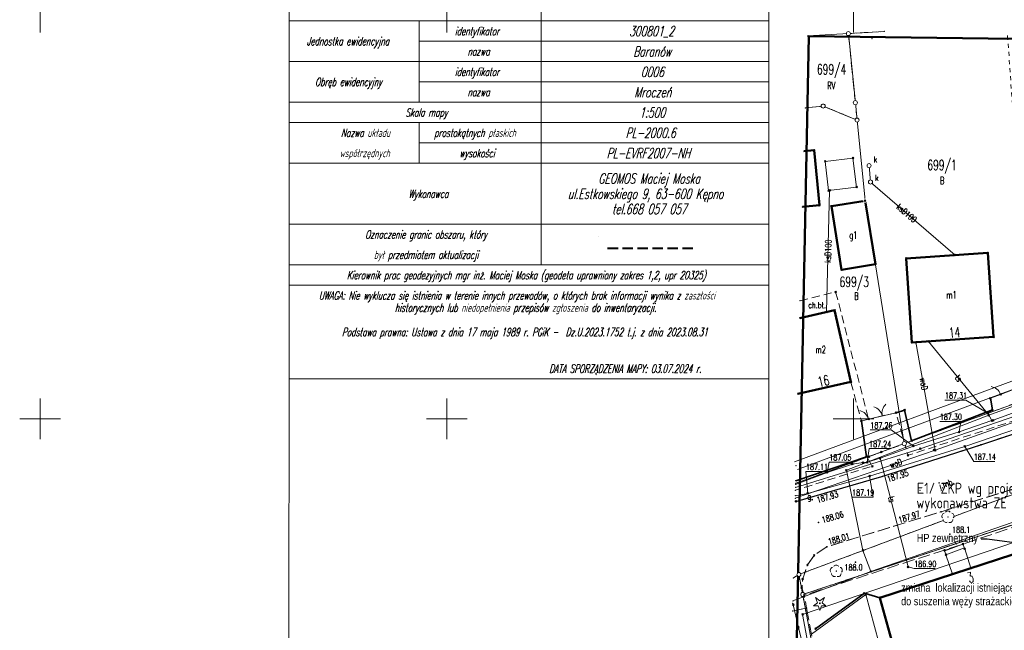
# Model space of a CAD drawing. Header units: metres. Extents: x 6498948 to 6499625, y 5676527 to 5676852.
# Tile 3 of 22: x 6498948 to 6499069, y 5676674 to 5676749. Entities that reach past the tile are written whole.
import ezdxf
from ezdxf import colors
from ezdxf.entities.mleader import LeaderData, LeaderLine
from ezdxf.enums import TextEntityAlignment as Align
from ezdxf.math import Vec2, Vec3

# ---------------------------------------------------------------- set-up
doc = ezdxf.new("R2010")
doc.units = ezdxf.units.M
for name, pattern in [('L_0_03', [1, 0.5, -0.5]), ('L_0_04', [1.5, 1, -0.5]), ('L_0_06', [2, 1.5, -0.5])]:
    doc.linetypes.add(name, pattern=pattern)
doc.layers.get('0').update_dxf_attribs({"linetype": 'CONTINUOUS', "lineweight": 18})
doc.layers.add('_IE_Opisy', color=32, linetype='CONTINUOUS')
doc.layers.add('A-OPIS', color=3, linetype='CONTINUOUS', lineweight=20)
doc.layers.add('Z-WTÓRNIK', color=7, linetype='CONTINUOUS', lineweight=18, true_color=0x7f868a)
doc.styles.add('ISOCPEUR', font='isocpeur.ttf')
doc.styles.add('OPISY_1_100_1.5', font='arial.ttf', dxfattribs={"width": 0.8, "height": 0.15})
doc.styles.get("Standard").update_dxf_attribs({"font": 'simplex.shx'})
doc.linetypes.add('L_0_15_SHX', pattern='A,0,-0.375,-0.75,-0.75,-0.75,-0.75,-0.75,[1,Mroczeń dz. 705_4 dcp.shx,S=0.05,R=0,X=0,Y=0],-0.75,-0.75,-0.75,-0.75,-0.375', length=7.5)

# ---------------------------------------------------------------- blocks, each defined once
blk = doc.blocks.new('L_0_02_1')
at = {"color": 0}
blk.add_point((0, 0), dxfattribs=at)
blk = doc.blocks.new('L_0_02_2')
at = {"color": 0}
blk.add_point((0, 0), dxfattribs=at)
blk = doc.blocks.new('L_2_20_3')
at = {"color": 0, "linetype": 'Continuous', "lineweight": 13}
for centre, start, end in [((-3, 0), 299.9816, 0), ((3, 0), 180, 240.0184)]:
    blk.add_arc(centre, 3, start, end, dxfattribs=at)
blk = doc.blocks.new('L_2_56_1')
at = {"color": 0, "linetype": 'Continuous', "lineweight": 13}
blk.add_arc((3, 0), 3, 180, 240.0184, dxfattribs=at)
blk = doc.blocks.new('GEPPGD_S')
at = {"color": 0, "linetype": 'Continuous', "lineweight": 18}
blk.add_wipeout([(0, -0.5), (0.25, -0.43), (0.43, -0.25), (0.5, 0), (0.43, 0.25), (0.25, 0.43), (0, 0.5), (-0.25, 0.43), (-0.43, 0.25), (-0.5, 0), (-0.43, -0.25), (-0.25, -0.43)], dxfattribs=at)
blk.add_circle((0, 0), 0.5, dxfattribs=at)
blk = doc.blocks.new('GEPPGD_N')
at = {"color": 0, "linetype": 'Continuous', "lineweight": 13}
blk.add_wipeout([(0, -0.5), (0.25, -0.43), (0.43, -0.25), (0.5, 0), (0.43, 0.25), (0.25, 0.43), (0, 0.5), (-0.25, 0.43), (-0.43, 0.25), (-0.5, 0), (-0.43, -0.25), (-0.25, -0.43)], dxfattribs=at)
at = {"linetype": 'Continuous', "lineweight": 13}
blk.add_hatch(color=0, dxfattribs=at).paths.add_polyline_path([(0, -0.1, 1), (0, 0.1, 1)])
at = {"color": 0, "linetype": 'Continuous', "lineweight": 13}
blk.add_circle((0, 0), 0.1, dxfattribs=at)
blk = doc.blocks.new('GSPPRB')
at = {"color": 0, "linetype": 'Continuous', "lineweight": 13, "flags": 128}
for points in [[(-0.2, 0.2), (0.2, -0.2)], [(0.2, 0.2), (-0.2, -0.2)]]:
    blk.add_lwpolyline(points, dxfattribs=at)
blk = doc.blocks.new('GSPRDI')
at = {"color": 0, "linetype": 'Continuous', "lineweight": 13}
blk.add_wipeout([(0, -1.7), (-0.4, -0.6), (-1.6, -0.6), (-0.6, 0.1), (-1.1, 1.4), (0, 0.6), (1.1, 1.4), (0.6, 0.1), (1.5, -0.6), (0.4, -0.6), (0, -1.8)], dxfattribs=at)
at = {"linetype": 'Continuous', "lineweight": 13}
blk.add_hatch(color=0, dxfattribs=at).paths.add_polyline_path([(0, -0.1, 1), (0, 0.1, 1)])
at = {"color": 0, "linetype": 'Continuous', "lineweight": 13, "flags": 128}
blk.add_lwpolyline([(0, -1.7), (-0.4, -0.6), (-1.6, -0.6), (-0.6, 0.1), (-1.1, 1.4), (0, 0.6), (1.1, 1.4), (0.6, 0.1), (1.5, -0.6), (0.4, -0.6), (0, -1.8)], close=True, dxfattribs=at)
at = {"color": 0, "linetype": 'Continuous', "lineweight": 13}
blk.add_circle((0, 0), 0.1, dxfattribs=at)
blk = doc.blocks.new('GSPRDL')
at = {"color": 0, "linetype": 'Continuous', "lineweight": 13}
blk.add_wipeout([(0, -1.54), (0.77, -1.33), (1.33, -0.77), (1.54, 0), (1.33, 0.77), (0.77, 1.33), (0, 1.54), (-0.77, 1.33), (-1.33, 0.77), (-1.54, 0), (-1.33, -0.77), (-0.77, -1.33)], dxfattribs=at)
at = {"linetype": 'Continuous', "lineweight": 18}
blk.add_hatch(color=0, dxfattribs=at).paths.add_polyline_path([(0, -0.07, 1), (0, 0.07, 1)])
at = {"color": 0, "linetype": 'Continuous', "lineweight": 18}
blk.add_circle((0, 0), 0.0721, dxfattribs=at)
for centre, radius, start, end in [((-0.8, 0.24), 0.7, 101.6336, 222.6141), ((-0.02, 0.82), 0.68, 29.5388, 149.6209), ((0.78, 0.24), 0.7, 318.5035, 78.3664), ((-0.46, -0.64), 0.7, 175.1009, 291.5014), ((0.46, -0.66), 0.7, 249.444, 4.8991)]:
    blk.add_arc(centre, radius, start, end, dxfattribs=at)
blk = doc.blocks.new('GSPWPN')
at = {"linetype": 'Continuous', "lineweight": 13}
blk.add_hatch(color=0, dxfattribs=at).paths.add_polyline_path([(0, -0.09, 1), (0, 0.09, 1)])
at = {"color": 0, "linetype": 'Continuous', "lineweight": 13}
blk.add_circle((0, 0), 0.0906, dxfattribs=at)
blk = doc.blocks.new('GSPWPS')
at = {"linetype": 'Continuous', "lineweight": 13}
blk.add_hatch(color=0, dxfattribs=at).paths.add_polyline_path([(0, -0.09, 1), (0, 0.09, 1)])
at = {"color": 0, "linetype": 'Continuous', "lineweight": 13}
blk.add_circle((0, 0), 0.0906, dxfattribs=at)
blk = doc.blocks.new('GUPKSD')
at = {"color": 0, "linetype": 'Continuous', "lineweight": 18}
blk.add_wipeout([(0, -0.5), (0.25, -0.43), (0.43, -0.25), (0.5, 0), (0.43, 0.25), (0.25, 0.43), (0, 0.5), (-0.25, 0.43), (-0.43, 0.25), (-0.5, 0), (-0.43, -0.25), (-0.25, -0.43)], dxfattribs=at)
blk.add_circle((0, 0), 0.5, dxfattribs=at)
blk = doc.blocks.new('GUPPRZ_G')
at = {"linetype": 'Continuous', "lineweight": 13}
blk.add_hatch(color=0, dxfattribs=at).paths.add_polyline_path([(0, -0.09, 1), (0, 0.09, 1)])
at = {"color": 0, "linetype": 'Continuous', "lineweight": 13}
blk.add_circle((0, 0), 0.0906, dxfattribs=at)
blk = doc.blocks.new('GUPPRZ_T')
at = {"linetype": 'Continuous', "lineweight": 13}
blk.add_hatch(color=0, dxfattribs=at).paths.add_polyline_path([(0, -0.09, 1), (0, 0.09, 1)])
at = {"color": 0, "linetype": 'Continuous', "lineweight": 13}
blk.add_circle((0, 0), 0.0906, dxfattribs=at)
blk = doc.blocks.new('GUPPRZ')
at = {"linetype": 'Continuous', "lineweight": 13}
blk.add_hatch(color=0, dxfattribs=at).paths.add_polyline_path([(0, -0.12, 1), (0, 0.12, 1)])
at = {"color": 0, "linetype": 'Continuous', "lineweight": 13}
blk.add_circle((0, 0), 0.124, dxfattribs=at)
blk = doc.blocks.new('_None')

msp = doc.modelspace()

# ---------------------------------------------------------------- linework, layer by layer
at = {"layer": 'Z-WTÓRNIK', "linetype": 'CONTINUOUS', "lineweight": 18}
for p, q in [((6499049.37, 5676747.38), (6499044.38, 5676747.1)), ((6499049.37, 5676747.38), (6499053.8, 5676747.64)), ((6499050.22, 5676738.88), (6499049.37, 5676747.38)), ((6499046.26, 5676738.47), (6499044.06, 5676738.24)), ((6499046.26, 5676738.47), (6499050.43, 5676736.74)), ((6499050.43, 5676736.74), (6499050.22, 5676738.88)), ((6499050.43, 5676736.74), (6499051.42, 5676726.84)), ((6499056.24, 5676696.96), (6499051.42, 5676726.84)), ((6499072.02, 5676704.54), (6499068.08, 5676703.02)), ((6499056.24, 5676696.96), (6499071.97, 5676702.69)), ((6499055.22, 5676700.77), (6499051.84, 5676699.99)), ((6499043.28, 5676680.87), (6499090.3, 5676698.47)), ((6499056.24, 5676696.96), (6499042.88, 5676692.08)), ((6499074.42, 5676688.6), (6499043.75, 5676678.41)), ((6499043.28, 5676680.87), (6499042.61, 5676680.46)), ((6499043.75, 5676678.41), (6499043.28, 5676680.87)), ((6499049.89, 5676646.16), (6499043.75, 5676678.41))]:
    msp.add_line(p, q, dxfattribs=at)
at = {"layer": 'Z-WTÓRNIK', "lineweight": 18}
for p, q in [((6499042.76, 5676694.72), (6499072.45, 5676705.77)), ((6499043.11, 5676693.78), (6499072.79, 5676704.83))]:
    msp.add_line(p, q, dxfattribs=at)
at = {"layer": 'Z-WTÓRNIK', "linetype": 'L_0_15_SHX', "lineweight": 35}
for p, q in [((6499066.82, 5676702.54), (6499067.06, 5676701.1)), ((6499056.27, 5676701.09), (6499055.22, 5676700.77)), ((6499057.14, 5676697.32), (6499056.27, 5676701.09)), ((6499067.06, 5676701.1), (6499057.14, 5676697.32)), ((6499050.96, 5676699.73), (6499051.6, 5676695.36)), ((6499051.6, 5676695.36), (6499042.89, 5676692.41)), ((6499051.34, 5676678.56), (6499045.32, 5676674.2)), ((6499053.22, 5676678.02), (6499051.34, 5676678.56))]:
    msp.add_line(p, q, dxfattribs=at)
at = {"layer": 'Z-WTÓRNIK', "linetype": 'CONTINUOUS', "lineweight": 35}
for p, q in [((6499066.82, 5676702.54), (6499067.06, 5676701.1)), ((6499056.27, 5676701.09), (6499055.22, 5676700.77)), ((6499057.14, 5676697.32), (6499056.27, 5676701.09)), ((6499067.06, 5676701.1), (6499057.14, 5676697.32)), ((6499050.96, 5676699.73), (6499051.6, 5676695.36)), ((6499051.6, 5676695.36), (6499042.89, 5676692.41)), ((6499051.34, 5676678.56), (6499045.32, 5676674.2)), ((6499053.22, 5676678.02), (6499051.34, 5676678.56))]:
    msp.add_line(p, q, dxfattribs=at)
at = {"layer": 'Z-WTÓRNIK', "linetype": 'Continuous', "lineweight": 18, "flags": 128}
for points in [[(6498980.59, 5676620.93), (6498980.61, 5676758.42)], [(6499039.59, 5676758.43), (6499039.59, 5676620.93)], [(6499011.59, 5676753.93), (6499011.59, 5676718.93)], [(6498950, 5676747.5), (6498950, 5676752.5)], [(6499050, 5676747.5), (6499050, 5676752.5)], [(6498980.59, 5676748.93), (6499039.59, 5676748.93)], [(6498996.59, 5676748.93), (6498996.59, 5676738.93)], [(6498996.59, 5676746.43), (6499039.59, 5676746.43)], [(6499042.87, 5676691.59), (6499058.2, 5676696.34), (6499071.12, 5676700.78), (6499071.95, 5676700.91), (6499089.81, 5676709.14), (6499091.28, 5676709.82), (6499106.44, 5676714.08), (6499120.97, 5676719.54), (6499136.21, 5676725.28), (6499169.98, 5676738.14), (6499189.87, 5676745.69)], [(6498980.59, 5676743.93), (6499039.59, 5676743.93)], [(6498996.59, 5676741.43), (6499039.59, 5676741.43)], [(6498980.59, 5676738.93), (6499039.59, 5676738.93)], [(6498980.59, 5676736.43), (6499039.59, 5676736.43)], [(6498996.59, 5676736.43), (6498996.59, 5676731.43)], [(6498996.59, 5676733.93), (6499039.59, 5676733.93)], [(6498980.59, 5676731.43), (6499039.59, 5676731.43)], [(6499062.51, 5676720.14), (6499052.08, 5676729.13), (6499051.91, 5676731.14)], [(6499046.68, 5676713.15), (6499047.05, 5676728.09)], [(6499052.14, 5676681.24), (6499075.53, 5676689.35), (6499085.94, 5676690.84), (6499101.13, 5676696.42), (6499129.86, 5676707.52), (6499145.71, 5676712.52), (6499164.8, 5676718.55), (6499184.3, 5676725.89), (6499193.01, 5676728.91)], [(6498980.59, 5676723.93), (6499039.59, 5676723.93)], [(6499018.59, 5676722.43), (6499018.59, 5676722.43)], [(6499042.54, 5676677.63), (6499052.14, 5676681.24), (6499051.15, 5676683.84), (6499049.13, 5676693.7), (6499066.61, 5676700.46), (6499089.88, 5676708.93), (6499122.05, 5676720.94)], [(6498980.59, 5676718.93), (6499039.59, 5676718.93)], [(6498980.59, 5676716.43), (6499039.59, 5676716.43)], [(6499060.05, 5676696.15), (6499057.65, 5676709.43)], [(6499066.61, 5676700.46), (6499059.23, 5676709.54)], [(6498980.59, 5676704.93), (6499039.59, 5676704.93)], [(6499080.91, 5676704.83), (6499067.17, 5676699.84), (6499067, 5676699.79), (6499062.98, 5676698.41), (6499057.35, 5676696.67), (6499053.26, 5676695.17), (6499051.68, 5676694.67), (6499051.17, 5676694.63), (6499049.86, 5676694.45), (6499046.75, 5676693.42), (6499042.88, 5676691.94)], [(6499068.08, 5676703.02), (6499066.82, 5676702.54)], [(6498950, 5676697.5), (6498950, 5676702.5)], [(6499042.84, 5676690.25), (6499060.05, 5676696.15), (6499076.95, 5676702.2)], [(6499050, 5676697.5), (6499050, 5676702.5)], [(6499066.52, 5676700.72), (6499067, 5676699.79)], [(6498947.5, 5676700), (6498952.5, 5676700)], [(6499047.5, 5676700), (6499052.5, 5676700)], [(6499051.84, 5676699.99), (6499050.96, 5676699.73)], [(6499056.71, 5676681.8), (6499053.26, 5676695.17)], [(6499046.79, 5676693.54), (6499044.15, 5676693.54), (6499044.37, 5676690.84)], [(6499050.93, 5676637.52), (6499043.73, 5676675.97), (6499080.23, 5676688.4)], [(6499063.45, 5676684.62), (6499061.2, 5676683.78)], [(6499063.62, 5676684.15), (6499061.35, 5676683.3)]]:
    msp.add_lwpolyline(points, dxfattribs=at)
at = {"layer": 'Z-WTÓRNIK', "linetype": 'Continuous', "lineweight": 13, "flags": 128}
for points in [[(6498950, 5676747.5), (6498950, 5676752.5)], [(6499000, 5676747.5), (6499000, 5676752.5)], [(6499050, 5676747.5), (6499050, 5676752.5)], [(6499192.15, 5676745.65), (6499191.95, 5676745.57), (6499179.3, 5676740.57), (6499171.74, 5676737.85), (6499170.17, 5676737.27), (6499168.1, 5676736.42), (6499161.03, 5676733.79), (6499158.09, 5676732.52), (6499155.88, 5676731.44), (6499140.7, 5676725.44), (6499129.71, 5676721.16), (6499122.42, 5676718.61), (6499121.75, 5676718.23), (6499118.18, 5676716.81), (6499107.84, 5676712.85), (6499095.6, 5676708.22), (6499085.21, 5676704.27), (6499074.11, 5676700.19), (6499063.67, 5676696.63), (6499051.98, 5676692.98), (6499044.37, 5676690.84), (6499042.84, 5676690.56)], [(6498950, 5676697.5), (6498950, 5676702.5)], [(6499000, 5676697.5), (6499000, 5676702.5)], [(6499050, 5676697.5), (6499050, 5676702.5)], [(6499061.24, 5676702.31), (6499063.81, 5676702.31), (6499066.52, 5676700.72)], [(6498947.5, 5676700), (6498952.5, 5676700)], [(6498997.5, 5676700), (6499002.5, 5676700)], [(6499047.5, 5676700), (6499052.5, 5676700)], [(6499060.6, 5676699.69), (6499063.17, 5676699.69), (6499062.98, 5676698.41)], [(6499067.35, 5676694.77), (6499064.78, 5676694.77), (6499063.67, 5676696.63)], [(6499054.49, 5676696.35), (6499051.91, 5676696.35), (6499051.68, 5676694.67)], [(6499049.59, 5676694.7), (6499047.01, 5676694.7), (6499046.75, 5676693.42)], [(6499049.82, 5676690.38), (6499052.4, 5676690.38), (6499051.98, 5676692.98)], [(6499060.03, 5676681.61), (6499057.45, 5676681.61), (6499056.71, 5676681.8)], [(6499046.37, 5676659.6), (6499045.99, 5676662.08), (6499045.39, 5676664.98), (6499044.71, 5676668.02), (6499044.05, 5676671.03), (6499043.22, 5676674.37), (6499042.59, 5676677.16), (6499042.53, 5676677.32)]]:
    msp.add_lwpolyline(points, dxfattribs=at)
at = {"layer": 'Z-WTÓRNIK', "linetype": 'L_0_03', "lineweight": 18, "flags": 128}
for points in [[(6499042.88, 5676692.08), (6499056.24, 5676696.96), (6499071.97, 5676702.69), (6499068.92, 5676747.44)], [(6499053.8, 5676747.64), (6499049.37, 5676747.38), (6499050.22, 5676738.88), (6499050.43, 5676736.74), (6499046.26, 5676738.47), (6499044.06, 5676738.24)], [(6499053.8, 5676747.64), (6499049.37, 5676747.38), (6499050.22, 5676738.88), (6499050.43, 5676736.74), (6499046.26, 5676738.47), (6499044.06, 5676738.24)], [(6499186.42, 5676745.75), (6499174.76, 5676741.26), (6499154.18, 5676733.67), (6499127.45, 5676723.49), (6499111.61, 5676717.46), (6499104.41, 5676714.73), (6499093.77, 5676710.67), (6499088.25, 5676708.57), (6499071.97, 5676702.69), (6499056.24, 5676696.96), (6499042.88, 5676692.08)], [(6499042.61, 5676680.46), (6499043.28, 5676680.87), (6499090.3, 5676698.47), (6499193.04, 5676737.01)], [(6499073.47, 5676637.71), (6499081.31, 5676654.93), (6499083.94, 5676655.92), (6499144.34, 5676678.57), (6499145.54, 5676683.88), (6499145.88, 5676685.41), (6499148.3, 5676696.16), (6499125.96, 5676708.14), (6499091.45, 5676695.22), (6499074.42, 5676688.6), (6499043.75, 5676678.41), (6499049.89, 5676646.16)], [(6499049.89, 5676646.16), (6499043.75, 5676678.41), (6499043.28, 5676680.87), (6499042.61, 5676680.46)]]:
    msp.add_lwpolyline(points, dxfattribs=at)
at = {"layer": 'Z-WTÓRNIK', "linetype": 'L_0_06', "lineweight": 18, "flags": 128}
for points in [[(6499053.8, 5676747.64), (6499049.37, 5676747.38), (6499050.22, 5676738.88), (6499050.43, 5676736.74), (6499046.26, 5676738.47), (6499044.06, 5676738.24)], [(6499042.83, 5676689.85), (6499042.91, 5676689.86), (6499053.49, 5676692.91), (6499065.65, 5676696.83), (6499077.67, 5676700.85), (6499083.7, 5676702.9), (6499101.02, 5676709.66), (6499117.16, 5676715.9), (6499129.34, 5676720.4), (6499141.59, 5676724.96), (6499152.63, 5676729.36), (6499164.16, 5676733.79), (6499176.03, 5676738.3), (6499192.72, 5676744.41), (6499193.06, 5676744.54)], [(6499193.04, 5676738.34), (6499177.95, 5676732.71), (6499165.38, 5676727.93), (6499153.19, 5676723.23), (6499143.49, 5676719.48), (6499127.71, 5676713.48), (6499118.25, 5676709.93), (6499105.99, 5676705.21), (6499095.03, 5676701.08), (6499085.62, 5676697.46), (6499072.26, 5676692.23), (6499060.76, 5676688.59), (6499046.7, 5676684.27), (6499045.16, 5676683.22), (6499044.34, 5676682.06), (6499043.75, 5676680.33), (6499043.64, 5676679.25), (6499043.94, 5676678.33), (6499044.23, 5676676.75), (6499042.51, 5676676.38)], [(6499074.58, 5676688.34), (6499063.45, 5676684.62), (6499043.94, 5676678.33), (6499043.64, 5676679.25), (6499043.75, 5676680.33), (6499044.34, 5676682.06), (6499045.16, 5676683.22), (6499046.7, 5676684.27), (6499060.76, 5676688.59), (6499072.26, 5676692.23), (6499085.62, 5676697.46), (6499084.56, 5676696.51), (6499084.83, 5676691.32), (6499129.74, 5676708.29), (6499127.71, 5676713.48), (6499143.49, 5676719.48), (6499143.68, 5676719.03), (6499145.16, 5676715.27), (6499150.07, 5676717.07), (6499150.26, 5676716.59), (6499152.3, 5676717.28), (6499154.24, 5676715.98), (6499178.31, 5676724.92), (6499180.29, 5676728.2), (6499193.02, 5676732.96)], [(6499073.47, 5676637.71), (6499081.31, 5676654.93), (6499083.94, 5676655.92), (6499144.34, 5676678.57), (6499145.54, 5676683.88), (6499145.88, 5676685.41), (6499148.3, 5676696.16), (6499125.96, 5676708.14), (6499091.45, 5676695.22), (6499074.42, 5676688.6), (6499043.75, 5676678.41), (6499049.89, 5676646.16)], [(6499044.17, 5676644.56), (6499049.92, 5676645.58), (6499044.23, 5676676.75), (6499042.51, 5676676.38)]]:
    msp.add_lwpolyline(points, dxfattribs=at)
at = {"layer": 'Z-WTÓRNIK', "lineweight": 50, "flags": 128}
msp.add_lwpolyline([(6499191.09, 5676639.49), (6499042.34, 5676638.03), (6499044.49, 5676747.05), (6499192.46, 5676745.14)], close=True, dxfattribs=at)
at = {"layer": 'Z-WTÓRNIK', "linetype": 'L_0_04', "lineweight": 18, "flags": 128}
for points in [[(6499191.14, 5676745.67), (6499175.35, 5676739.7), (6499174.5, 5676741.32), (6499170.36, 5676739.78), (6499169.96, 5676737.67), (6499163.31, 5676735.13), (6499161.78, 5676736.58), (6499160.12, 5676735.91), (6499160.1, 5676733.88), (6499145.91, 5676728.46), (6499145.13, 5676730.42), (6499143.58, 5676729.85), (6499144.35, 5676727.88), (6499128.33, 5676721.76), (6499126.97, 5676723.69), (6499122.76, 5676722.05), (6499122.88, 5676719.69), (6499112.93, 5676715.89), (6499112.17, 5676717.99), (6499107.8, 5676716.36), (6499108.55, 5676714.21), (6499094.1, 5676708.7), (6499093.24, 5676710.92), (6499091.67, 5676710.34), (6499092.48, 5676708.08), (6499080.29, 5676703.44), (6499079.25, 5676705.67), (6499072.14, 5676703.08), (6499072.99, 5676700.84), (6499056.7, 5676695.53), (6499055.22, 5676700.77), (6499051.84, 5676699.99), (6499050.96, 5676699.73), (6499051.6, 5676695.36), (6499052.3, 5676694.18), (6499042.86, 5676691.24)], [(6499042.83, 5676689.85), (6499042.91, 5676689.86), (6499053.49, 5676692.91), (6499065.65, 5676696.83), (6499077.67, 5676700.85), (6499083.7, 5676702.9), (6499101.02, 5676709.66), (6499117.16, 5676715.9), (6499129.34, 5676720.4), (6499141.59, 5676724.96), (6499152.63, 5676729.36), (6499164.16, 5676733.79), (6499176.03, 5676738.3), (6499192.72, 5676744.41), (6499193.06, 5676744.54)], [(6499043.38, 5676712.4), (6499047.67, 5676713.37), (6499049.67, 5676704.55), (6499050.96, 5676699.73), (6499051.84, 5676699.99), (6499047.8, 5676715.62), (6499043.43, 5676714.52)]]:
    msp.add_lwpolyline(points, dxfattribs=at)
at = {"layer": 'Z-WTÓRNIK', "linetype": 'Continuous', "lineweight": 25, "flags": 128}
msp.add_lwpolyline([(6499042.83, 5676689.85), (6499042.91, 5676689.86), (6499053.49, 5676692.91), (6499065.65, 5676696.83), (6499077.67, 5676700.85), (6499083.7, 5676702.9), (6499101.02, 5676709.66), (6499117.16, 5676715.9), (6499129.34, 5676720.4), (6499141.59, 5676724.96), (6499152.63, 5676729.36), (6499164.16, 5676733.79), (6499176.03, 5676738.3), (6499192.72, 5676744.41), (6499193.06, 5676744.54)], dxfattribs=at)
at = {"layer": 'Z-WTÓRNIK', "linetype": 'Continuous', "lineweight": 50, "flags": 128}
for points in [[(6499043.89, 5676732.92), (6499045.14, 5676733.04), (6499045.8, 5676726.27), (6499043.72, 5676726.07)], [(6499043.38, 5676712.4), (6499047.67, 5676713.37), (6499049.67, 5676704.55)], [(6499049.67, 5676704.55), (6499043.15, 5676703.07)], [(6499054.88, 5676672.1), (6499053.22, 5676678.02), (6499074.97, 5676685.1), (6499081.31, 5676654.93), (6499073.47, 5676637.71)]]:
    msp.add_lwpolyline(points, dxfattribs=at)
at = {"layer": 'Z-WTÓRNIK', "linetype": 'Continuous', "lineweight": 18, "flags": 128}
for points in [[(6499046.51, 5676731.66), (6499049.93, 5676732.08), (6499050.38, 5676728.51), (6499046.93, 5676728.07)], [(6499061.18, 5676683.83), (6499063.45, 5676684.62), (6499063.67, 5676684.03), (6499064.43, 5676681.67), (6499062.15, 5676680.93), (6499061.35, 5676683.31)]]:
    msp.add_lwpolyline(points, close=True, dxfattribs=at)
at = {"layer": 'Z-WTÓRNIK', "linetype": 'Continuous', "lineweight": 50, "flags": 128}
for points in [[(6499052.68, 5676719.03), (6499048.53, 5676718.35), (6499047.27, 5676726.16), (6499051.42, 5676726.82)], [(6499067.21, 5676710.09), (6499057.18, 5676709.4), (6499056.48, 5676719.73), (6499066.5, 5676720.42)]]:
    msp.add_lwpolyline(points, close=True, dxfattribs=at)
at = {"layer": 'Z-WTÓRNIK', "linetype": 'L_0_03', "lineweight": 18, "flags": 128}
msp.add_lwpolyline([(6499043.75, 5676678.41), (6499043.28, 5676680.87), (6499090.3, 5676698.47), (6499091.45, 5676695.22), (6499074.42, 5676688.6)], close=True, dxfattribs=at)
at = {"layer": 'Z-WTÓRNIK', "lineweight": 18, "flags": 128}
msp.add_lwpolyline([(6499054.64, 5676672.97), (6499053.09, 5676672.51), (6499051.51, 5676678.4), (6499044.82, 5676673.54)], dxfattribs=at)
at = {"layer": 'Z-WTÓRNIK'}
for p in [(6499049.37, 5676747.38), (6499053.8, 5676747.64), (6499044.38, 5676747.1), (6499044.49, 5676747.05), (6499052.28, 5676746.74), (6499044.06, 5676738.24), (6499046.26, 5676738.47), (6499050.22, 5676738.88), (6499050.43, 5676736.74), (6499043.89, 5676732.92), (6499045.14, 5676733.04), (6499046.51, 5676731.66), (6499049.93, 5676732.08), (6499051.91, 5676731.14), (6499046.93, 5676728.07), (6499047.05, 5676728.09), (6499050.38, 5676728.51), (6499052.08, 5676729.13), (6499051.42, 5676726.84), (6499043.72, 5676726.07), (6499045.8, 5676726.27), (6499047.27, 5676726.16), (6499056.48, 5676719.73), (6499062.51, 5676720.14), (6499066.5, 5676720.42), (6499048.53, 5676718.35), (6499052.68, 5676719.03), (6499047.8, 5676715.62), (6499043.43, 5676714.52), (6499043.38, 5676712.4), (6499046.68, 5676713.15), (6499047.67, 5676713.37), (6499067.21, 5676710.09), (6499057.18, 5676709.4), (6499057.65, 5676709.43), (6499059.23, 5676709.54), (6499049.67, 5676704.55), (6499043.15, 5676703.07), (6499068.08, 5676703.02), (6499066.82, 5676702.54), (6499055.22, 5676700.77), (6499056.27, 5676701.09), (6499066.52, 5676700.72), (6499066.52, 5676700.72), (6499066.61, 5676700.46), (6499066.83, 5676700.9), (6499067.06, 5676701.1), (6499050.96, 5676699.73), (6499051.84, 5676699.99), (6499067, 5676699.8), (6499067, 5676699.79), (6499067.17, 5676699.84), (6499067.17, 5676699.84), (6499062.98, 5676698.41), (6499062.98, 5676698.41), (6499056.24, 5676696.96), (6499057.14, 5676697.32), (6499057.35, 5676696.67), (6499057.35, 5676696.67), (6499063.67, 5676696.63), (6499063.67, 5676696.63), (6499065.65, 5676696.83), (6499065.65, 5676696.83), (6499065.65, 5676696.83), (6499065.65, 5676696.83), (6499051.6, 5676695.36), (6499051.89, 5676695.37), (6499053.42, 5676695.93), (6499056.7, 5676695.53), (6499058.2, 5676696.34), (6499059.89, 5676696.19), (6499060.05, 5676696.15), (6499042.93, 5676694.25), (6499049.72, 5676694.42), (6499049.86, 5676694.45), (6499051.17, 5676694.63), (6499051.17, 5676694.63), (6499051.68, 5676694.67), (6499051.68, 5676694.67), (6499052.3, 5676694.18), (6499053.26, 5676695.17), (6499053.26, 5676695.17), (6499046.75, 5676693.42), (6499046.75, 5676693.42), (6499049.13, 5676693.7), (6499051.98, 5676692.98), (6499051.98, 5676692.98), (6499042.88, 5676692.08), (6499042.88, 5676691.94), (6499042.89, 5676692.41), (6499053.49, 5676692.91), (6499053.49, 5676692.91), (6499053.49, 5676692.91), (6499053.49, 5676692.91), (6499042.84, 5676690.56), (6499042.86, 5676691.24), (6499042.87, 5676691.59), (6499044.37, 5676690.84), (6499044.37, 5676690.84), (6499058.15, 5676691.24), (6499042.83, 5676689.85), (6499042.84, 5676690.25), (6499042.91, 5676689.86), (6499044.91, 5676690.07), (6499045.68, 5676687.28), (6499061.61, 5676687.94), (6499061.61, 5676687.94), (6499061.84, 5676685.83), (6499063.45, 5676684.62), (6499046.7, 5676684.27), (6499046.7, 5676684.27), (6499046.7, 5676684.27), (6499051.15, 5676683.84), (6499061.18, 5676683.83), (6499061.35, 5676683.31), (6499063.67, 5676684.03), (6499044.34, 5676682.06), (6499045.16, 5676683.22), (6499050.25, 5676682.4), (6499043.28, 5676680.87), (6499047.88, 5676681.29), (6499047.88, 5676681.29), (6499052.14, 5676681.24), (6499056.71, 5676681.8), (6499056.71, 5676681.8), (6499062.15, 5676680.93), (6499064.43, 5676681.67), (6499043.75, 5676678.41), (6499051.34, 5676678.56), (6499051.51, 5676678.4), (6499042.53, 5676677.32), (6499042.54, 5676677.63), (6499045.86, 5676677.33), (6499053.22, 5676678.02), (6499042.51, 5676676.38), (6499042.59, 5676677.16), (6499042.59, 5676677.16), (6499044.23, 5676676.75), (6499044.23, 5676676.75), (6499044.23, 5676676.75), (6499043.73, 5676675.97), (6499043.22, 5676674.37), (6499043.22, 5676674.37), (6499045.32, 5676674.2)]:
    msp.add_point(p, dxfattribs=at)

# ---------------------------------------------------------------- block references
at = {"layer": 'Z-WTÓRNIK', "linetype": 'Continuous', "xscale": 0.5, "yscale": 0.5, "zscale": 0.5}
for name, p in [('GSPPRB', (6499045.14, 5676733.04)), ('GSPPRB', (6499046.51, 5676731.66)), ('GSPPRB', (6499049.93, 5676732.08)), ('GSPPRB', (6499046.93, 5676728.07)), ('GSPPRB', (6499047.05, 5676728.09)), ('GSPPRB', (6499050.38, 5676728.51)), ('GSPPRB', (6499045.8, 5676726.27)), ('GSPPRB', (6499047.27, 5676726.16)), ('GSPPRB', (6499056.48, 5676719.73)), ('GSPPRB', (6499062.51, 5676720.14)), ('GSPPRB', (6499066.5, 5676720.42)), ('GSPPRB', (6499048.53, 5676718.35)), ('GSPPRB', (6499052.68, 5676719.03)), ('GSPPRB', (6499047.8, 5676715.62)), ('GSPPRB', (6499046.68, 5676713.15)), ('GSPPRB', (6499047.67, 5676713.37)), ('GSPPRB', (6499067.21, 5676710.09)), ('GSPPRB', (6499057.18, 5676709.4)), ('GSPPRB', (6499057.65, 5676709.43)), ('GSPPRB', (6499059.23, 5676709.54)), ('GSPPRB', (6499049.67, 5676704.55)), ('GSPPRB', (6499066.82, 5676702.54)), ('GSPPRB', (6499068.08, 5676703.02)), ('GSPPRB', (6499055.22, 5676700.77)), ('GSPPRB', (6499056.27, 5676701.09)), ('GSPPRB', (6499066.52, 5676700.72)), ('GUPPRZ_T', (6499066.52, 5676700.72)), ('GSPPRB', (6499066.61, 5676700.46)), ('GUPPRZ', (6499066.83, 5676700.9)), ('GSPPRB', (6499067.06, 5676701.1)), ('GSPPRB', (6499050.96, 5676699.73)), ('GSPPRB', (6499051.84, 5676699.99)), ('GSPPRB', (6499067, 5676699.79)), ('GUPPRZ', (6499067, 5676699.8)), ('GSPPRB', (6499067.17, 5676699.84)), ('GUPPRZ_T', (6499067.17, 5676699.84)), ('GSPPRB', (6499062.98, 5676698.41)), ('GUPPRZ_T', (6499062.98, 5676698.41)), ('GSPPRB', (6499057.35, 5676696.67)), ('GUPPRZ_T', (6499057.35, 5676696.67)), ('GSPPRB', (6499063.67, 5676696.63)), ('GUPPRZ_G', (6499063.67, 5676696.63)), ('GSPPRB', (6499051.6, 5676695.36)), ('GSPPRB', (6499051.89, 5676695.37)), ('GSPPRB', (6499053.42, 5676695.93)), ('GSPPRB', (6499056.7, 5676695.53)), ('GSPPRB', (6499058.2, 5676696.34)), ('GSPPRB', (6499059.89, 5676696.19)), ('GUPPRZ_T', (6499049.72, 5676694.42)), ('GSPPRB', (6499049.86, 5676694.45)), ('GSPPRB', (6499051.17, 5676694.63)), ('GUPPRZ_T', (6499051.17, 5676694.63)), ('GSPPRB', (6499051.68, 5676694.67)), ('GUPPRZ_T', (6499051.68, 5676694.67)), ('GSPPRB', (6499052.3, 5676694.18)), ('GSPPRB', (6499053.26, 5676695.17)), ('GUPPRZ', (6499053.26, 5676695.17)), ('GSPPRB', (6499046.75, 5676693.42)), ('GUPPRZ_T', (6499046.75, 5676693.42)), ('GSPPRB', (6499049.13, 5676693.7)), ('GSPPRB', (6499051.98, 5676692.98)), ('GUPPRZ_G', (6499051.98, 5676692.98)), ('GSPPRB', (6499044.37, 5676690.84)), ('GUPPRZ_G', (6499044.37, 5676690.84)), ('GSPPRB', (6499042.91, 5676689.86)), ('GSPWPS', (6499044.91, 5676690.07)), ('GSPWPS', (6499045.68, 5676687.28)), ('GSPPRB', (6499061.61, 5676687.94)), ('GSPPRB', (6499063.45, 5676684.62)), ('GSPPRB', (6499045.16, 5676683.22)), ('GSPWPS', (6499046.7, 5676684.27)), ('GSPPRB', (6499051.15, 5676683.84)), ('GSPPRB', (6499061.18, 5676683.83)), ('GSPPRB', (6499061.35, 5676683.31)), ('GSPPRB', (6499063.67, 5676684.03)), ('GSPPRB', (6499044.34, 5676682.06)), ('GSPPRB', (6499047.88, 5676681.29)), ('GSPPRB', (6499052.14, 5676681.24)), ('GSPPRB', (6499056.71, 5676681.8)), ('GUPPRZ_T', (6499056.71, 5676681.8)), ('GSPPRB', (6499062.15, 5676680.93)), ('GSPPRB', (6499064.43, 5676681.67)), ('GSPPRB', (6499051.34, 5676678.56)), ('GSPPRB', (6499051.51, 5676678.4)), ('GSPPRB', (6499042.59, 5676677.16)), ('GUPPRZ_G', (6499042.59, 5676677.16)), ('GSPPRB', (6499053.22, 5676678.02)), ('GSPPRB', (6499043.73, 5676675.97)), ('GSPWPS', (6499044.23, 5676676.75)), ('GSPPRB', (6499043.22, 5676674.37)), ('GUPPRZ_G', (6499043.22, 5676674.37)), ('GSPPRB', (6499045.32, 5676674.2))]:
    msp.add_blockref(name, p, dxfattribs=at)
for name, p, rotation in [('L_2_56_1', (6499068.08, 5676703.02), 200.85), ('L_2_20_3', (6499053.53, 5676700.38), 192.99), ('L_2_56_1', (6499051.84, 5676699.99), 196.4600000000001), ('GSPWPS', (6499065.65, 5676696.83), 90), ('GSPPRB', (6499060.05, 5676696.15), 180), ('GSPWPS', (6499053.49, 5676692.91), 90), ('GSPWPN', (6499061.84, 5676685.83), 90), ('GSPWPN', (6499050.25, 5676682.4), 90), ('L_0_02_2', (6499043.28, 5676680.87), 280.7200000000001), ('L_0_02_1', (6499043.28, 5676680.87), 20.52), ('L_0_02_1', (6499043.75, 5676678.41), 100.72), ('L_0_02_2', (6499043.75, 5676678.41), 18.37)]:
    msp.add_blockref(name, p, dxfattribs=dict(at, rotation=rotation))

# ---------------------------------------------------------------- texts
at = {"layer": 'Z-WTÓRNIK', "lineweight": 20, "oblique": 15, "width": 0.66}
for s, p in [('identyfikator', (6499001, 5676748.18)), ('Jednostka ewidencyjna ', (6498982.78, 5676746.93)), ('nazwa', (6499002.55, 5676745.68)), ('identyfikator', (6499001, 5676743.18)), ('Obręb ewidencyjny ', (6498983.81, 5676741.93)), ('nazwa', (6499002.55, 5676740.68)), ('Skala mapy ', (6498994.92, 5676738.18)), ('Nazwa układu ', (6498986.99, 5676735.68)), ('prostokątnych płaskich', (6498998.45, 5676735.68)), ('współrzędnych ', (6498986.83, 5676733.18)), ('wysokości', (6499001.55, 5676733.18)), ('Wykonawca', (6498995.3, 5676728.18)), ('Oznaczenie granic obszaru, który', (6498989.97, 5676723.18)), ('był przedmiotem aktualizacji', (6498991.03, 5676720.68)), ('Kierownik prac geodezyjnych mgr inż. Maciej Moska (geodeta uprawniony zakres 1,2, upr 20325)', (6498987.72, 5676718.18)), ('UWAGA: Nie wyklucza się istnienia w terenie innych przewodów, o których brak informacji wynika z zaszłości  ', (6498984.27, 5676715.68)), ('historycznych lub niedopełnienia przepisów zgłoszenia do inwentaryzacji. ', (6498993.61, 5676714.18)), ('Podstawa prawna: Ustawa z dnia 17 maja 1989 r. PGiK -  Dz.U.2023.1752 t.j. z dnia 2023.08.31', (6498987.11, 5676711.18)), ('DATA SPORZĄDZENIA MAPY: 03.07.2024 r.', (6499012.59, 5676706.68))]:
    msp.add_text(s, height=1, dxfattribs=at).set_placement(p, align=Align.TOP_LEFT)
at = {"layer": 'Z-WTÓRNIK', "lineweight": 25, "oblique": 15, "width": 0.66}
for s, p in [('300801_2', (6499022.41, 5676748.3)), ('Baranów', (6499022.92, 5676745.8)), ('0006', (6499023.86, 5676743.3)), ('Mroczeń', (6499023.06, 5676740.8)), ('1:500', (6499023.66, 5676738.3)), ('PL-2000.6', (6499021.98, 5676735.8)), ('PL-EVRF2007-NH', (6499019.66, 5676733.3)), ('GEOMOS Maciej Moska', (6499018.64, 5676730.18)), ('ul.Estkowskiego 9, 63-600 Kępno', (6499014.87, 5676728.3)), ('tel.668 057 057', (6499020.3, 5676726.43))]:
    msp.add_text(s, height=1.25, dxfattribs=at).set_placement(p, align=Align.TOP_LEFT)
at = {"layer": 'Z-WTÓRNIK', "lineweight": 25, "width": 0.66}
for s, rotation, p in [('699/4', -360, (6499047.3, 5676742.98)), ('14', -355.8, (6499062.42, 5676710.64)), ('16', 12.5, (6499046.3, 5676704.67)), ('3', 17.8, (6499064.38, 5676680.52))]:
    msp.add_text(s, height=1.25, rotation=rotation, dxfattribs=at).set_placement(p, align=Align.MIDDLE_CENTER)
at = {"layer": 'Z-WTÓRNIK', "lineweight": 18, "width": 0.66}
for s, p in [('RV', (6499047.26, 5676740.98)), ('B', (6499060.91, 5676729.3))]:
    msp.add_text(s, height=0.9, dxfattribs=at).set_placement(p, align=Align.MIDDLE_CENTER)
at = {"layer": 'Z-WTÓRNIK', "lineweight": 25, "width": 0.66}
for s, p in [('699/1', (6499059.07, 5676731.22)), ('699/3', (6499048.28, 5676716.85))]:
    msp.add_text(s, height=1.25, dxfattribs=at).set_placement(p, align=Align.MIDDLE_LEFT)
at = {"layer": 'Z-WTÓRNIK', "lineweight": 15, "width": 0.66}
for s, rotation, p in [('ksD100', -40.7, (6499056.53, 5676725.29)), ('ksD100', -271.4, (6499046.87, 5676720.62)), ('woD', -79.8, (6499058.64, 5676704.31)), ('ts', -50.9, (6499062.92, 5676705)), ('woD', -341.1, (6499055.2, 5676694.53)), ('ts', -75.5, (6499054.68, 5676690.13))]:
    msp.add_text(s, height=0.75, rotation=rotation, dxfattribs=at).set_placement(p, align=Align.MIDDLE_CENTER)
at = {"layer": 'Z-WTÓRNIK', "lineweight": 18, "width": 0.66}
for s, p in [('g1', (6499049.98, 5676722.59)), ('m1', (6499062.04, 5676715.25)), ('m2', (6499045.96, 5676708.52))]:
    msp.add_text(s, height=0.9, rotation=-360, dxfattribs=at).set_placement(p, align=Align.MIDDLE_CENTER)
at = {"layer": 'Z-WTÓRNIK', "lineweight": 50, "width": 0.66}
msp.add_text('------', height=2.5, dxfattribs=at).set_placement((6499019.49, 5676722.43), align=Align.TOP_LEFT)
at = {"layer": 'Z-WTÓRNIK', "lineweight": 18, "width": 0.66}
msp.add_text('B', height=0.9, dxfattribs=at).set_placement((6499050.08, 5676715.1), align=Align.MIDDLE_LEFT)
at = {"layer": 'Z-WTÓRNIK', "lineweight": 15, "width": 0.66}
msp.add_text('ch.bt.', height=0.75, dxfattribs=at).set_placement((6499044.44, 5676713.99), align=Align.MIDDLE_LEFT)
for s, p in [('187.31', (6499061.24, 5676703.25)), ('187.30', (6499060.6, 5676700.63)), ('187.26', (6499052.06, 5676699.58)), ('187.24', (6499051.91, 5676697.29)), ('187.05', (6499047.01, 5676695.64)), ('187.14', (6499064.78, 5676695.71)), ('187.11', (6499044.15, 5676694.48)), ('g', (6499044.32, 5676690.83)), ('187.19', (6499049.82, 5676691.32)), ('186.90', (6499057.45, 5676682.55))]:
    msp.add_text(s, height=0.75, dxfattribs=at).set_placement(p, align=Align.TOP_LEFT)
for s, rotation, p in [('187.95', 17.9, (6499054.02, 5676692.94)), ('j.mb.', 18.1, (6499060.38, 5676692.1)), ('187.93', 16.4, (6499045.38, 5676690.38)), ('188.06', 15.9, (6499046.02, 5676687.92)), ('187.97', 17.3, (6499055.43, 5676687.91)), ('188.01', -344, (6499046.77, 5676685.25))]:
    msp.add_text(s, height=0.75, rotation=rotation, dxfattribs=at).set_placement(p, align=Align.TOP_LEFT)

# ---------------------------------------------------------------- leaders
at = {"layer": 'A-OPIS', "color": 8, "lineweight": 0}
ml = msp.add_multileader_mtext('Standard', dxfattribs=at)
ml.set_content('HP zewnętrzny ', color=8, style='OPISY_1_100_1.5')
ml.set_leader_properties()
ml.build(insert=Vec2(0, 0))
ml.multileader.update_dxf_attribs({"text_left_attachment_type": 6, "dogleg_length": 0.1, "arrow_head_size": 1})
ctx = ml.context
ctx.base_point, ctx.char_height, ctx.arrow_head_size, ctx.landing_gap_size, ctx.plane_origin, ctx.plane_x_axis, ctx.plane_y_axis = Vec3(6499057.28, 5676684.56), 1, 1, 0.5, Vec3(6499099.44, 5676717.44), Vec3(1, -0.000018), Vec3(0.000018, 1)
ctx.left_attachment = 6
notes = []
notes.append((ctx, [(1, (1, 1, 0), (6499066.41, 5676685.21), (-1, 0.000018), 0.714, [(0, [(6499086.54, 5676682.53)], 0, [])])]))
ctx.mtext.insert, ctx.mtext.text_direction, ctx.mtext.rotation, ctx.mtext.width, ctx.mtext.flow_direction = Vec3(6499057.78, 5676685.86), Vec3(1, -0.000018), 6.283167, 18.1943, 5
ml = msp.add_multileader_mtext('Standard', dxfattribs=at)
ml.set_content('zmiana  lokalizacji istniejącego słupa do suszenia węży strażackich ', color=8, style='OPISY_1_100_1.5')
ml.set_leader_properties()
ml.build(insert=Vec2(0, 0))
ml.multileader.update_dxf_attribs({"text_left_attachment_type": 6, "dogleg_length": 0.1, "arrow_head_size": 1})
ctx = ml.context
ctx.base_point, ctx.char_height, ctx.arrow_head_size, ctx.landing_gap_size, ctx.plane_origin, ctx.plane_x_axis, ctx.plane_y_axis = Vec3(6499055.35, 5676678.47), 1, 1, 0.5, Vec3(6499091.68, 5676711.86), Vec3(1, -0.000018), Vec3(0.000018, 1)
ctx.left_attachment = 6
notes.append((ctx, [(1, (1, 1, 0), (6499075.2, 5676679.11), (-1, 0.000018), 0.714, [(0, [(6499078.95, 5676677.01)], 0, [])])]))
ctx.mtext.insert, ctx.mtext.text_direction, ctx.mtext.rotation, ctx.mtext.width, ctx.mtext.flow_direction = Vec3(6499055.85, 5676679.76), Vec3(1, -0.000018), 6.283167, 18.1943, 5
for ctx, leaders in notes:
    for number, flags, end, landing, length, lines in leaders:
        leader = LeaderData()
        leader.index, (leader.has_last_leader_line, leader.has_dogleg_vector, leader.attachment_direction) = number, flags
        leader.last_leader_point, leader.dogleg_vector, leader.dogleg_length = Vec3(end), Vec3(landing), length
        for number, points, colour, breaks in lines:
            line = LeaderLine()
            line.index, line.vertices, line.color, line.breaks = number, Vec3.list(points), colors.encode_raw_color(colour), breaks
            leader.lines.append(line)
        ctx.leaders.append(leader)

# ---------------------------------------------------------------- next in the draw order: block references
at = {"layer": 'Z-WTÓRNIK', "linetype": 'Continuous', "xscale": 0.5, "yscale": 0.5, "zscale": 0.5}
for name, p in [('GEPPGD_S', (6499049.37, 5676747.38)), ('GEPPGD_S', (6499050.22, 5676738.88)), ('GEPPGD_S', (6499046.26, 5676738.47)), ('GEPPGD_S', (6499050.43, 5676736.74)), ('GUPKSD', (6499051.91, 5676731.14)), ('GUPKSD', (6499052.08, 5676729.13)), ('GEPPGD_N', (6499051.42, 5676726.84)), ('GEPPGD_S', (6499056.24, 5676696.96)), ('GSPRDL', (6499061.61, 5676687.94)), ('GSPRDL', (6499047.88, 5676681.29)), ('GEPPGD_S', (6499043.28, 5676680.87)), ('GEPPGD_S', (6499043.75, 5676678.41)), ('GSPRDI', (6499045.86, 5676677.33))]:
    msp.add_blockref(name, p, dxfattribs=at)

# ---------------------------------------------------------------- next in the draw order: linework, layer by layer
at = {"layer": 'Z-WTÓRNIK', "linetype": 'Continuous', "lineweight": 13, "flags": 128}
msp.add_lwpolyline([(6499052.06, 5676698.64), (6499054.64, 5676698.64), (6499057.35, 5676696.67)], dxfattribs=at)
at = {"layer": 'Z-WTÓRNIK'}
for p in [(6499051.42, 5676726.82), (6499060.76, 5676688.59), (6499060.76, 5676688.59), (6499060.76, 5676688.59), (6499042.61, 5676680.46), (6499043.75, 5676680.33), (6499043.64, 5676679.25), (6499043.94, 5676678.33)]:
    msp.add_point(p, dxfattribs=at)

# ---------------------------------------------------------------- next in the draw order: block references
at = {"layer": 'Z-WTÓRNIK', "linetype": 'Continuous', "xscale": 0.5, "yscale": 0.5, "zscale": 0.5}
for p in [(6499051.42, 5676726.82), (6499057.14, 5676697.32), (6499043.75, 5676680.33), (6499043.64, 5676679.25), (6499043.94, 5676678.33)]:
    msp.add_blockref('GSPPRB', p, dxfattribs=at)
at = {"layer": 'Z-WTÓRNIK', "linetype": 'Continuous', "xscale": 0.5, "yscale": 0.5, "zscale": 0.5, "rotation": 90}
msp.add_blockref('GSPWPS', (6499060.76, 5676688.59), dxfattribs=at)

# ---------------------------------------------------------------- next in the draw order: texts
at = {"layer": 'Z-WTÓRNIK', "lineweight": 15, "width": 0.66}
for s, p in [('k', (6499052.48, 5676732.26)), ('k', (6499052.66, 5676730.01)), ('188.1', (6499062.11, 5676686.75)), ('188.0', (6499048.88, 5676682.14))]:
    msp.add_text(s, height=0.75, rotation=-360, dxfattribs=at).set_placement(p, align=Align.TOP_LEFT)

# ---------------------------------------------------------------- next in the draw order: leaders
at = {"layer": '_IE_Opisy', "color": 8}
ml = msp.add_multileader_mtext('Standard', dxfattribs=at)
ml.set_content('E\\W0.8;1/ ZKP wg projektu i wykonawstwa ZE', color=8, style='ISOCPEUR')
ml.set_leader_properties(color=256)
ml.set_arrow_properties(name='NONE')
ml.build(insert=Vec2(0, 0))
ml.multileader.update_dxf_attribs({"text_left_attachment_type": 2, "text_right_attachment_type": 2, "dogleg_length": 1, "arrow_head_size": 2.5})
ctx = ml.context
ctx.base_point, ctx.char_height, ctx.arrow_head_size, ctx.landing_gap_size, ctx.plane_origin = Vec3(6499057.48, 5676690.35), 1.35, 2.5, 0.25, Vec3(6499154.62, 5676670.03)
ctx.left_attachment, ctx.right_attachment = 2, 2
notes = []
notes.append((ctx, [(0, (1, 1, 0), (6499073.61, 5676690.35), (-1, 0), 1, [(0, [(6499074.78, 5676688.73)], 0, [])])]))
ctx.mtext.insert, ctx.mtext.width, ctx.mtext.line_spacing_factor, ctx.mtext.line_spacing_style, ctx.mtext.flow_direction = Vec3(6499057.73, 5676692.15), 18.2778, 0.8, 2, 5
at = {"layer": '_IE_Opisy', "color": 32}
ml = msp.add_multileader_mtext('Standard', dxfattribs=at)
ml.set_content('\\C32;E\\W0.8;1/ ZKP wg projektu i wykonawstwa ZE', color=256, style='ISOCPEUR')
ml.set_leader_properties(color=256)
ml.set_arrow_properties(name='NONE')
ml.build(insert=Vec2(0, 0))
ml.multileader.update_dxf_attribs({"text_left_attachment_type": 2, "text_right_attachment_type": 2, "dogleg_length": 1, "arrow_head_size": 2.5})
ctx = ml.context
ctx.base_point, ctx.char_height, ctx.arrow_head_size, ctx.landing_gap_size, ctx.plane_origin = Vec3(6499057.48, 5676690.35), 1.35, 2.5, 0.25, Vec3(6499154.62, 5676670.03)
ctx.left_attachment, ctx.right_attachment = 2, 2
notes.append((ctx, [(0, (1, 1, 0), (6499073.61, 5676690.35), (-1, 0), 1, [(0, [(6499074.78, 5676688.73)], 0, [])])]))
ctx.mtext.insert, ctx.mtext.width, ctx.mtext.line_spacing_factor, ctx.mtext.line_spacing_style, ctx.mtext.flow_direction = Vec3(6499057.73, 5676692.15), 18.2778, 0.8, 2, 5
for ctx, leaders in notes:
    for number, flags, end, landing, length, lines in leaders:
        leader = LeaderData()
        leader.index, (leader.has_last_leader_line, leader.has_dogleg_vector, leader.attachment_direction) = number, flags
        leader.last_leader_point, leader.dogleg_vector, leader.dogleg_length = Vec3(end), Vec3(landing), length
        for number, points, colour, breaks in lines:
            line = LeaderLine()
            line.index, line.vertices, line.color, line.breaks = number, Vec3.list(points), colors.encode_raw_color(colour), breaks
            leader.lines.append(line)
        ctx.leaders.append(leader)

doc.saveas('drawing.dxf')
